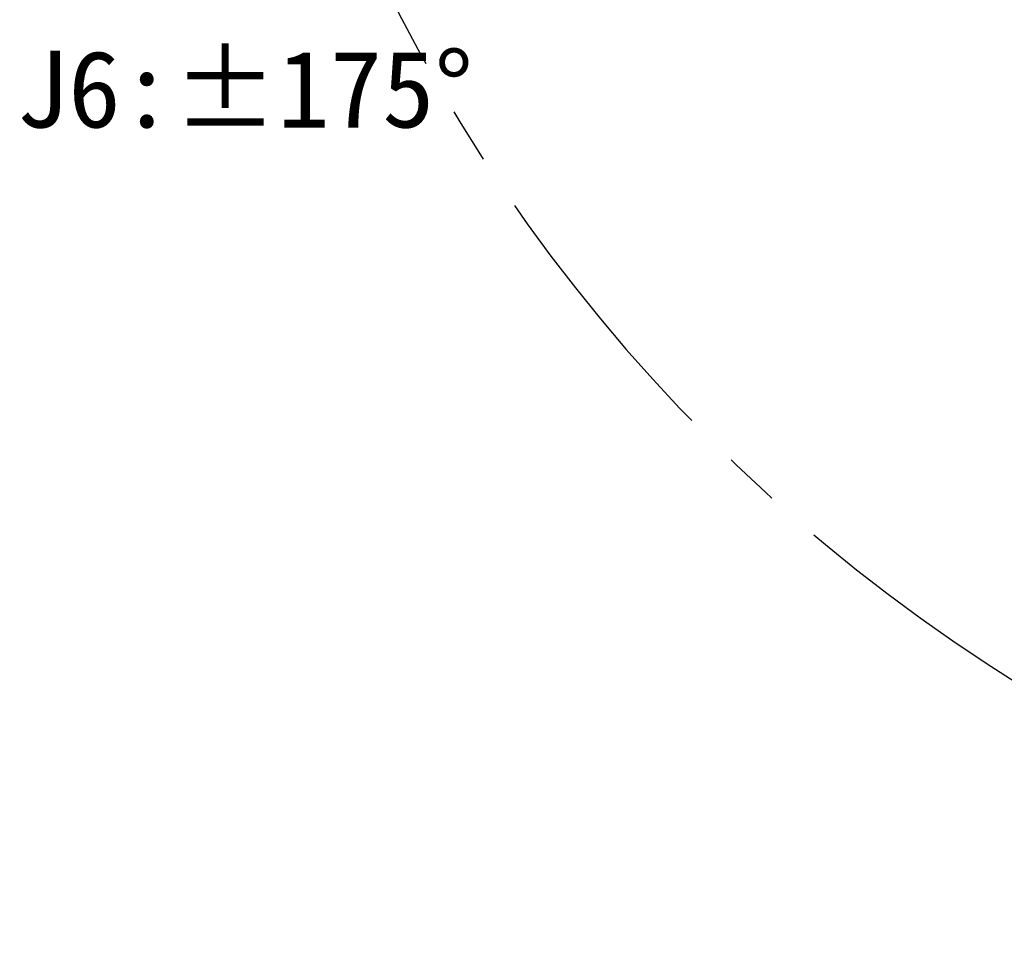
# Model space of a CAD drawing. Header units: millimetres. Extents: x -55 to 731, y 0 to 297.
# Tile 11 of 20: x 219 to 263, y 113 to 154. Entities that reach past the tile are written whole.
import ezdxf

# ---------------------------------------------------------------- set-up
doc = ezdxf.new("R2010")
doc.units = ezdxf.units.MM
doc.linetypes.add('CENTERX2', pattern=[20.32, 12.7, -2.54, 2.54, -2.54])
doc.layers.add('中心线层', color=6, linetype='CENTERX2', lineweight=25)
doc.layers.add('标注层', color=150, linetype='Continuous')
doc.styles.add('SLDTEXTSTYLE0', font='仿宋_GB2312')
doc.dimstyles.new('SLDDIMSTYLE1', dxfattribs={"dimtxt": 3.5, "dimasz": 4, "dimexe": 0, "dimexo": 0.0625, "dimgap": 0.875, "dimtad": 0, "dimtih": 1, "dimtoh": 1, "dimlfac": 8, "dimrnd": 1e-09, "dimzin": 12, "dimdsep": 46, "dimtxsty": 'SLDTEXTSTYLE0', "dimsah": 1, "dimcen": 0, "dimadec": 0, "dimazin": 3, "dimtfac": 1, "dimtdec": 3, "dimtofl": 0, "dimtmove": 0, "dimatfit": 3, "dimfxl": 0, "dimfrac": 2, "dimtolj": 1, "dimtzin": 12, "dimarcsym": 0})

# ---------------------------------------------------------------- blocks, each defined once
blk = doc.blocks.new('_D_3')
at = {"layer": '标注层'}
for p, q in [((359.978, 245.254), (374.01, 259.229)), ((374.01, 259.229), (387.027, 259.229))]:
    blk.add_line(p, q, dxfattribs=at)
blk.add_solid([(359.978, 245.254), (363.165, 247.723), (362.459, 248.431)], dxfattribs=at)
at = {"layer": '标注层', "char_height": 3.5, "attachment_point": 1, "style": 'SLDTEXTSTYLE0'}
for s, insert in [('%%c', (375.01, 263.74)), ('1244', (378.88, 263.74))]:
    blk.add_mtext(s, dxfattribs=dict(at, insert=insert))

msp = doc.modelspace()

# ---------------------------------------------------------------- linework, layer by layer
at = {"layer": '中心线层', "linetype": 'CENTERX2'}
msp.add_arc((304.8859, 190.3912), 77.75, 95, 85, dxfattribs=at)

# ---------------------------------------------------------------- texts
at = {"layer": '标注层', "insert": (218.3361, 153.0817), "char_height": 3.5, "attachment_point": 1, "style": 'SLDTEXTSTYLE0'}
msp.add_mtext('J6:±175°', dxfattribs=at)

# ---------------------------------------------------------------- dimensions: what is measured, and where the dimension line sits
at = {"layer": '标注层'}
dim = msp.add_diameter_dim_2p(p1=(249.7942, 135.5281), p2=(359.9777, 245.2544), dimstyle='SLDDIMSTYLE1', dxfattribs=at)
dim.commit()
dim.dimension.update_dxf_attribs({"geometry": '_D_3', "text_midpoint": (381.0188, 261.5523), "dimtype": 163})

doc.saveas('drawing.dxf')
